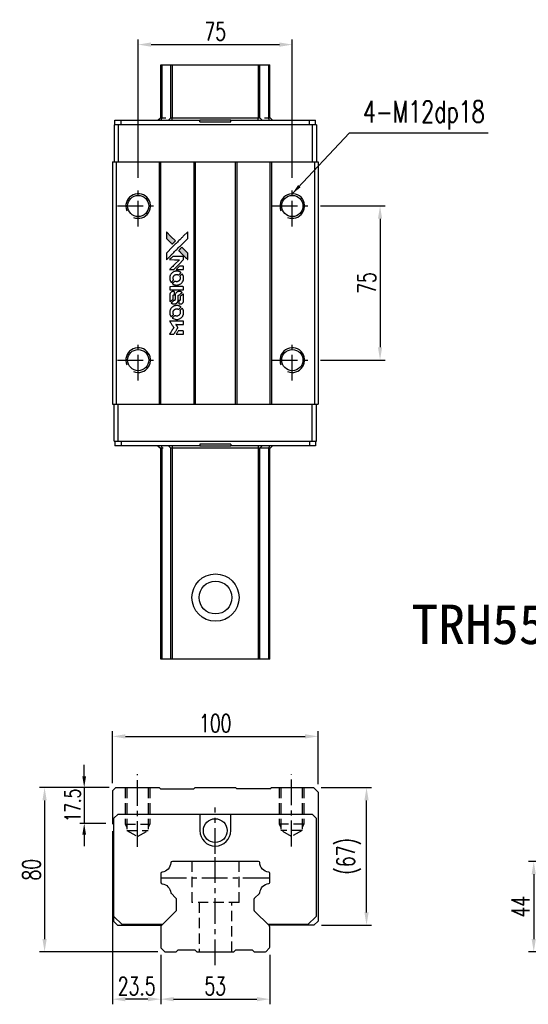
# Model space of a CAD drawing. Header units: millimetres. Extents: x 714 to 1277, y 152 to 642.
# Tile 1 of 2: x 714 to 962, y 163 to 642. Entities that reach past the tile are written whole.
import ezdxf
from ezdxf.enums import TextEntityAlignment as Align

# ---------------------------------------------------------------- set-up
doc = ezdxf.new("R2010")
doc.units = ezdxf.units.MM
doc.header["$LTSCALE"] = 10
doc.linetypes.add('CENTER', pattern=[2, 1.25, -0.25, 0.25, -0.25])
doc.linetypes.add('DASHED', pattern=[0.75, 0.5, -0.25])
for name, color, linetype in [('2', 7, 'Continuous'), ('4', 7, 'Continuous'), ('CHA', 7, 'Continuous'), ('CL', 1, 'CENTER'), ('DIM', 4, 'Continuous'), ('HID', 2, 'DASHED'), ('OUT', 3, 'Continuous')]:
    doc.layers.add(name, color=color, linetype=linetype)
doc.styles.add('DIM-7', font='SIMPLEX.shx', dxfattribs={"width": 0.7, "bigfont": 'chineset.shx'})
doc.styles.add('T', font='kaiu.ttf')
doc.dimstyles.new('CNS', dxfattribs={"dimtxt": 3.5, "dimasz": 2.5, "dimexe": 1, "dimexo": 1.5, "dimgap": 0.09, "dimtad": 0, "dimdsep": 46, "dimtxsty": 'DIM-7', "dimcen": 0.09, "dimclrd": 1, "dimclre": 1, "dimclrt": 4, "dimadec": 0, "dimazin": 0, "dimtfac": 1, "dimtix": 1, "dimtmove": 2, "dimatfit": 3, "dimfxl": 1, "dimtvp": 0.971429, "dimtolj": 1, "dimarcsym": 0})

# ---------------------------------------------------------------- blocks, each defined once
blk = doc.blocks.new('*D63')
at = {"layer": 'DEFPOINTS', "color": 0}
for p in [(846.7, 629.65), (771.7, 561.12), (846.7, 561.12)]:
    blk.add_point(p, dxfattribs=at)
at = {"layer": 'DIM', "color": 7, "lineweight": -2}
for p, q in [((771.7, 564.87), (771.7, 632.15)), ((777.95, 629.65), (840.45, 629.65)), ((846.7, 564.87), (846.7, 632.15))]:
    blk.add_line(p, q, dxfattribs=at)
at = {"layer": 'DIM', "color": 7}
for points in [[(777.95, 630.7), (777.95, 628.61), (771.7, 629.65)], [(840.45, 630.7), (840.45, 628.61), (846.7, 629.65)]]:
    blk.add_solid(points, dxfattribs=at)
at = {"layer": 'DIM', "color": 7, "insert": (809.2, 636.03), "char_height": 8.75, "attachment_point": 5, "style": 'DIM-7'}
blk.add_mtext('\\A1;75', dxfattribs=at)
blk = doc.blocks.new('*D64')
at = {"layer": 'DEFPOINTS', "color": 0}
for p in [(782.7, 190.45), (835.7, 190.45), (835.7, 165.14)]:
    blk.add_point(p, dxfattribs=at)
at = {"layer": 'DIM', "color": 7, "lineweight": -2}
for p, q in [((782.7, 186.7), (782.7, 162.64)), ((835.7, 186.7), (835.7, 162.64)), ((788.95, 165.14), (829.45, 165.14))]:
    blk.add_line(p, q, dxfattribs=at)
at = {"layer": 'DIM', "color": 7}
for points in [[(788.95, 166.18), (788.95, 164.1), (782.7, 165.14)], [(829.45, 166.18), (829.45, 164.1), (835.7, 165.14)]]:
    blk.add_solid(points, dxfattribs=at)
at = {"layer": 'DIM', "color": 7, "insert": (809.2, 171.52), "char_height": 8.75, "attachment_point": 5, "style": 'DIM-7'}
blk.add_mtext('\\A1;53', dxfattribs=at)
blk = doc.blocks.new('*D65')
at = {"layer": 'DEFPOINTS', "color": 0}
for p in [(759.2, 250.64), (782.7, 190.45), (759.2, 165.14)]:
    blk.add_point(p, dxfattribs=at)
at = {"layer": 'DIM', "color": 7, "lineweight": -2}
for p, q in [((759.2, 246.89), (759.2, 162.64)), ((782.7, 186.7), (782.7, 162.64)), ((776.45, 165.14), (765.45, 165.14))]:
    blk.add_line(p, q, dxfattribs=at)
at = {"layer": 'DIM', "color": 7}
for points in [[(765.45, 166.18), (765.45, 164.1), (759.2, 165.14)], [(776.45, 166.18), (776.45, 164.1), (782.7, 165.14)]]:
    blk.add_solid(points, dxfattribs=at)
at = {"layer": 'DIM', "color": 7, "insert": (770.95, 171.52), "char_height": 8.75, "attachment_point": 5, "style": 'DIM-7'}
blk.add_mtext('\\A1;23.5', dxfattribs=at)
blk = doc.blocks.new('*D56')
at = {"layer": 'DEFPOINTS', "color": 0}
for p in [(760.81, 268.14), (745.44, 250.64), (759.2, 250.64)]:
    blk.add_point(p, dxfattribs=at)
at = {"layer": 'DIM', "color": 7, "lineweight": -2}
for p, q in [((745.44, 273.64), (745.44, 279.14)), ((757.51, 268.14), (743.24, 268.14)), ((745.44, 268.14), (745.44, 250.64)), ((755.9, 250.64), (743.24, 250.64)), ((745.44, 245.14), (745.44, 239.64))]:
    blk.add_line(p, q, dxfattribs=at)
at = {"layer": 'DIM', "color": 7}
for points in [[(744.52, 273.64), (746.35, 273.64), (745.44, 268.14)], [(744.52, 245.14), (746.35, 245.14), (745.44, 250.64)]]:
    blk.add_solid(points, dxfattribs=at)
at = {"layer": 'DIM', "color": 7, "insert": (739.83, 259.39), "char_height": 7.7, "attachment_point": 5, "rotation": 90, "style": 'DIM-7'}
blk.add_mtext('\\A1;17.5', dxfattribs=at)
blk = doc.blocks.new('*D66')
at = {"layer": 'DEFPOINTS', "color": 0}
for p in [(760.81, 268.14), (726.16, 188.14), (785.01, 188.14)]:
    blk.add_point(p, dxfattribs=at)
at = {"layer": 'DIM', "color": 7, "lineweight": -2}
for p, q in [((757.06, 268.14), (723.66, 268.14)), ((726.16, 261.89), (726.16, 194.39)), ((781.26, 188.14), (723.66, 188.14))]:
    blk.add_line(p, q, dxfattribs=at)
at = {"layer": 'DIM', "color": 7}
for points in [[(725.12, 261.89), (727.2, 261.89), (726.16, 268.14)], [(725.12, 194.39), (727.2, 194.39), (726.16, 188.14)]]:
    blk.add_solid(points, dxfattribs=at)
at = {"layer": 'DIM', "color": 7, "insert": (719.78, 228.14), "char_height": 8.75, "attachment_point": 5, "rotation": 90, "style": 'DIM-7'}
blk.add_mtext('\\A1;80', dxfattribs=at)
blk = doc.blocks.new('*D67')
at = {"layer": 'DEFPOINTS', "color": 0}
for p in [(857, 268.14), (882.8, 268.14), (857.2, 201.14)]:
    blk.add_point(p, dxfattribs=at)
at = {"layer": 'DIM', "color": 7, "lineweight": -2}
for p, q in [((860.75, 268.14), (885.3, 268.14)), ((882.8, 207.39), (882.8, 261.89)), ((860.95, 201.14), (885.3, 201.14))]:
    blk.add_line(p, q, dxfattribs=at)
at = {"layer": 'DIM', "color": 7}
for points in [[(881.76, 261.89), (883.84, 261.89), (882.8, 268.14)], [(881.76, 207.39), (883.84, 207.39), (882.8, 201.14)]]:
    blk.add_solid(points, dxfattribs=at)
at = {"layer": 'DIM', "color": 7, "insert": (874.13, 234.64), "char_height": 8.75, "attachment_point": 5, "rotation": 90, "style": 'DIM-7'}
blk.add_mtext('\\A1;(67)', dxfattribs=at)
blk = doc.blocks.new('*D57')
at = {"layer": 'DEFPOINTS', "color": 0}
for p in [(987.44, 232.14), (964.18, 188.14), (987.44, 188.14)]:
    blk.add_point(p, dxfattribs=at)
at = {"layer": 'DIM', "color": 7, "lineweight": -2}
for p, q in [((983.69, 232.14), (961.68, 232.14)), ((964.18, 225.89), (964.18, 194.39)), ((983.69, 188.14), (961.68, 188.14))]:
    blk.add_line(p, q, dxfattribs=at)
at = {"layer": 'DIM', "color": 7}
for points in [[(963.14, 225.89), (965.22, 225.89), (964.18, 232.14)], [(963.14, 194.39), (965.22, 194.39), (964.18, 188.14)]]:
    blk.add_solid(points, dxfattribs=at)
at = {"layer": 'DIM', "color": 7, "insert": (957.81, 210.14), "char_height": 8.75, "attachment_point": 5, "rotation": 90, "style": 'DIM-7'}
blk.add_mtext('\\A1;44', dxfattribs=at)
blk = doc.blocks.new('*D76')
at = {"layer": 'DEFPOINTS', "color": 0}
for p in [(859.2, 293.01), (759.2, 266.54), (859.2, 265.94)]:
    blk.add_point(p, dxfattribs=at)
at = {"layer": 'DIM', "color": 7, "lineweight": -2}
for p, q in [((759.2, 270.29), (759.2, 295.51)), ((765.45, 293.01), (852.95, 293.01)), ((859.2, 269.69), (859.2, 295.51))]:
    blk.add_line(p, q, dxfattribs=at)
at = {"layer": 'DIM', "color": 7}
for points in [[(765.45, 294.05), (765.45, 291.97), (759.2, 293.01)], [(852.95, 294.05), (852.95, 291.97), (859.2, 293.01)]]:
    blk.add_solid(points, dxfattribs=at)
at = {"layer": 'DIM', "color": 7, "insert": (809.2, 299.38), "char_height": 8.75, "attachment_point": 5, "style": 'DIM-7'}
blk.add_mtext('\\A1;100', dxfattribs=at)
blk = doc.blocks.new('*D92')
at = {"layer": 'DEFPOINTS', "color": 0}
for p in [(856.7, 551.12), (856.7, 476.12), (889.39, 476.12)]:
    blk.add_point(p, dxfattribs=at)
at = {"layer": 'DIM', "color": 7, "lineweight": -2}
for p, q in [((860.45, 551.12), (891.89, 551.12)), ((889.39, 544.87), (889.39, 482.37)), ((860.45, 476.12), (891.89, 476.12))]:
    blk.add_line(p, q, dxfattribs=at)
at = {"layer": 'DIM', "color": 7}
for points in [[(888.35, 544.87), (890.43, 544.87), (889.39, 551.12)], [(888.35, 482.37), (890.43, 482.37), (889.39, 476.12)]]:
    blk.add_solid(points, dxfattribs=at)
at = {"layer": 'DIM', "color": 7, "insert": (883.02, 513.62), "char_height": 8.75, "attachment_point": 5, "rotation": 90, "style": 'DIM-7'}
blk.add_mtext('\\A1;75', dxfattribs=at)
blk = doc.blocks.new('MOSIONX logo(完整正式版)')
h = blk.add_hatch(color=22)
h.dxf.hatch_style = 1
h.paths.add_polyline_path([(785.46, 571.35), (785.46, 569.74), (785.46, 568.13), (786.85, 566.74, 0.000288), (787.39, 566.21, 0.000479), (787.84, 565.76, 0.000013), (788.25, 565.36, 0.197177), (788.26, 565.35, 0.197497), (788.27, 565.36, 0.00004), (788.5, 565.59, 0.000834), (788.76, 565.85, 0.000506), (789.07, 566.15), (789.86, 566.95), (787.66, 569.15)])
h.paths.add_polyline_path([(792.99, 563.81), (792.19, 563.01, 0.000476), (791.89, 562.7, 0.000789), (791.63, 562.44, 0.000035), (791.4, 562.21, 0.19758), (791.4, 562.2, 0.198396), (791.4, 562.2, 0.000019), (791.71, 561.88, 0.000582), (792.07, 561.53, 0.000351), (792.48, 561.11, 0.000108), (794.25, 559.35, 0.000692), (795.15, 558.46, 0.000077), (795.77, 557.84, 0.197527), (795.79, 557.83, 0.410181), (795.8, 557.84, 0.000493), (795.81, 558.17, 0.002424), (795.81, 558.63, 0.000529), (795.81, 559.41), (795.81, 560.99), (794.4, 562.4)])
at = {"color": 22}
for points in [[(786.85, 566.74, 0.000288), (787.39, 566.21, 0.000479), (787.84, 565.76, 0.000013), (788.25, 565.36, 0.197177), (788.26, 565.35, 0.197497), (788.27, 565.36, 0.00004), (788.5, 565.59, 0.000836), (788.76, 565.85, 0.000505), (789.07, 566.15), (789.86, 566.95), (787.66, 569.15), (785.46, 571.35), (785.46, 569.74), (785.46, 568.13)], [(787.39, 559.73, -0.000056), (788.36, 560.69, -0.000021), (789.71, 562.04, -0.000021), (791.19, 563.51, -0.000025), (792.57, 564.89), (795.81, 568.13), (795.81, 569.73), (795.8, 571.33), (793.63, 569.17, 0.000274), (792.58, 568.13, 0.000123), (791.21, 566.76, 0.000121), (789.76, 565.32, 0.000165), (788.46, 564.02), (785.46, 561.02), (785.46, 559.41), (785.46, 557.79)], [(792.48, 561.11, 0.000108), (794.25, 559.35, 0.000692), (795.15, 558.46, 0.000077), (795.77, 557.84, 0.197527), (795.79, 557.83, 0.410182), (795.8, 557.84, 0.000493), (795.81, 558.17, 0.002424), (795.81, 558.63, 0.000529), (795.81, 559.41), (795.81, 560.99), (794.4, 562.4), (792.99, 563.81), (792.19, 563.01, 0.000476), (791.89, 562.7, 0.000789), (791.63, 562.44, 0.000035), (791.4, 562.21, 0.19758), (791.4, 562.2, 0.198396), (791.4, 562.2, 0.000019), (791.71, 561.88, 0.000582), (792.07, 561.53, 0.000351)], [(788.02, 553.04), (789.05, 553.04), (791.43, 555.42), (793.82, 557.81), (793.81, 558.48, 0.0008), (793.81, 558.9, 0.010795), (793.81, 559.06, 0.030495), (793.8, 559.15, 0.080372), (793.78, 559.2, 0.03816), (793.74, 559.26, 0.041799), (793.7, 559.31, 0.042486), (793.64, 559.35, 0.042078), (793.59, 559.38, 0.099276), (793.51, 559.4, 0.003302), (793.18, 559.4, 0.002586), (792.6, 559.41, 0.000204), (791.05, 559.4), (788.58, 559.4), (787.79, 558.61), (787, 557.81), (789.37, 557.8), (791.75, 557.79), (789.4, 555.46, 0.000253), (788.5, 554.56, 0.000412), (787.73, 553.8, 0.000041), (787.05, 553.11, 0.041338), (787.02, 553.08), (786.99, 553.04)], [(787.04, 548.48, 0.023681), (787.09, 548.2, 0.022402), (787.16, 547.91, 0.021929), (787.25, 547.63, 0.020503), (787.38, 547.36, 0.013745), (787.46, 547.2, 0.009767), (787.56, 547.03, 0.009658), (787.66, 546.87, 0.027804), (787.74, 546.77), (787.77, 546.73), (788.27, 547.23, 0.002053), (788.51, 547.47, 0.006738), (788.66, 547.63, 0.007826), (788.77, 547.75, 0.063909), (788.81, 547.8, 0.061532), (788.84, 547.89, 0.068674), (788.85, 547.98, 0.052072), (788.83, 548.09, 0.019648), (788.78, 548.24, -0.018366), (788.73, 548.42, -0.0288), (788.69, 548.58, -0.029061), (788.68, 548.74, -0.019155), (788.68, 548.92, -0.053809), (788.74, 549.32, -0.058833), (788.88, 549.68, -0.058566), (789.1, 550.01, -0.052525), (789.4, 550.28, -0.044733), (789.65, 550.44, -0.040573), (789.94, 550.55, -0.041123), (790.24, 550.62, -0.04951), (790.52, 550.63, -0.017369), (790.66, 550.61, -0.024255), (790.77, 550.59, -0.023787), (790.89, 550.56, -0.015798), (791.02, 550.51, 0.010631), (791.11, 550.48, 0.033653), (791.16, 550.46, 0.037806), (791.22, 550.45, 0.016307), (791.29, 550.45, 0.068179), (791.44, 550.47, 0.095747), (791.55, 550.53, 0.033418), (791.71, 550.66, 0.002133), (792.13, 551.09, 0.001452), (792.36, 551.34, 0.012393), (792.46, 551.45, 0.020479), (792.52, 551.52, 0.344362), (792.52, 551.54, 0.074287), (792.46, 551.6, 0.005454), (792.28, 551.71, 0.008391), (792.08, 551.83, 0.017097), (791.93, 551.91, 0.027375), (791.6, 552.05, 0.02835), (791.27, 552.15, 0.027723), (790.93, 552.21, 0.023913), (790.56, 552.24, 0.027047), (790.11, 552.23, 0.031685), (789.7, 552.17, 0.032425), (789.3, 552.06, 0.031013), (788.91, 551.9, 0.037914), (788.46, 551.63, 0.040153), (788.05, 551.29, 0.039834), (787.71, 550.9, 0.036173), (787.42, 550.44, 0.040752), (787.22, 549.99, 0.035885), (787.09, 549.5, 0.035491), (787.03, 548.98, 0.037615)], [(792.02, 553.04), (793.82, 553.04), (793.81, 553.71), (793.81, 554.38), (793.76, 554.45, 0.03146), (793.74, 554.49, 0.026444), (793.71, 554.52, 0.026444), (793.67, 554.56, 0.031457), (793.64, 554.58), (793.56, 554.63), (792.67, 554.63), (791.78, 554.64), (791, 553.85, 0.000745), (790.7, 553.55, 0.001228), (790.45, 553.29, 0.000087), (790.23, 553.06, 0.195134), (790.22, 553.05, 0.412117), (790.23, 553.04, 0.000048), (790.75, 553.04, 0.00109), (791.33, 553.04, 0.000653)], [(788.43, 546.1, 0.018008), (788.57, 546, 0.009842), (788.76, 545.89, 0.009807), (788.95, 545.79, 0.015716), (789.12, 545.71, 0.048467), (789.73, 545.52, 0.045841), (790.37, 545.45, 0.046006), (791.02, 545.49, 0.049638), (791.63, 545.65, 0.064819), (792.42, 546.07, 0.06695), (793.07, 546.68, 0.066691), (793.53, 547.43, 0.063505), (793.8, 548.3, 0.03135), (793.82, 548.52, 0.010439), (793.83, 548.84, 0.010391), (793.82, 549.17, 0.032408), (793.8, 549.39, 0.015696), (793.74, 549.64, 0.018095), (793.68, 549.88, 0.018551), (793.59, 550.11, 0.018352), (793.5, 550.34, 0.015568), (793.42, 550.49, 0.009832), (793.32, 550.65, 0.009795), (793.22, 550.81, 0.023727), (793.13, 550.92), (793.1, 550.96), (792.6, 550.48, 0.001528), (792.32, 550.2, 0.010022), (792.19, 550.06, 0.019586), (792.11, 549.97, 0.061865), (792.07, 549.9, 0.055054), (792.03, 549.79, 0.061607), (792.02, 549.69, 0.048725), (792.04, 549.57, 0.020221), (792.09, 549.4, -0.017722), (792.14, 549.23, -0.02685), (792.17, 549.08, -0.02759), (792.18, 548.92, -0.020233), (792.18, 548.75, -0.04793), (792.13, 548.43, -0.048386), (792.03, 548.11, -0.047866), (791.86, 547.83, -0.044964), (791.64, 547.57, -0.04333), (791.37, 547.36, -0.050921), (791.08, 547.21, -0.051473), (790.78, 547.11, -0.0459), (790.45, 547.08, -0.019014), (790.28, 547.09, -0.024114), (790.14, 547.11, -0.025081), (790, 547.14, -0.023892), (789.86, 547.19, 0.008624), (789.75, 547.23, 0.026486), (789.67, 547.25, 0.035074), (789.61, 547.26, 0.02756), (789.54, 547.26, 0.087163), (789.42, 547.24, 0.073291), (789.32, 547.18, 0.028074), (789.16, 547.04, 0.002594), (788.81, 546.69), (788.3, 546.19)], [(790.42, 543.07), (793.81, 543.07), (793.81, 543.74), (793.81, 544.4), (793.77, 544.48, 0.071429), (793.72, 544.55, 0.054799), (793.65, 544.6, 0.053585), (793.57, 544.65, 0.060698), (793.49, 544.67, 0.033975), (793.35, 544.68), (791.63, 544.68, 0.000726), (789.94, 544.67, 0.001084), (788.46, 544.67), (787.03, 544.66), (787.03, 543.86), (787.03, 543.06)], [(787.04, 538.1, 0.018538), (787.05, 538, 0.010695), (787.07, 537.87, 0.01068), (787.1, 537.75, 0.017678), (787.13, 537.65, 0.013849), (787.17, 537.54, 0.011814), (787.22, 537.42, 0.004513), (787.27, 537.31, 0.290035), (787.29, 537.3, 0.196418), (787.3, 537.3, 0.000124), (787.5, 537.5, 0.001477), (787.72, 537.72, 0.000898), (787.98, 537.98), (788.66, 538.65), (788.66, 539.5, -0.001471), (788.66, 540.14, -0.028714), (788.68, 540.34, -0.097073), (788.71, 540.45, -0.084199), (788.79, 540.54, -0.042698), (788.85, 540.59, -0.053912), (788.92, 540.62, -0.051004), (788.99, 540.63, -0.032967), (789.07, 540.64, 0.00807), (789.11, 540.64, 0.003023), (789.17, 540.64, 0.002994), (789.24, 540.65, 0.003629), (789.3, 540.65), (789.45, 540.66), (789.45, 541.31, 0.001618), (789.45, 541.62, 0.005206), (789.44, 541.82, 0.00535), (789.44, 541.97, 0.060675), (789.43, 542.02, 0.048484), (789.42, 542.05, 0.02389), (789.39, 542.09, 0.022812), (789.37, 542.13, 0.02462), (789.34, 542.16, 0.061781), (789.26, 542.23, 0.080179), (789.17, 542.26, 0.048561), (789.04, 542.28, 0.010021), (788.82, 542.29, 0.016602), (788.51, 542.28, 0.031409), (788.27, 542.25, 0.036474), (788.06, 542.19, 0.03439), (787.86, 542.1, 0.065928), (787.54, 541.88, 0.069066), (787.29, 541.58, 0.065697), (787.12, 541.22, 0.051559), (787.04, 540.79, 0.020904), (787.03, 540.56, 0.000451), (787.03, 539.44, 0.000419), (787.03, 538.31, 0.022759)], [(787.91, 536.61, 0.023289), (788.08, 536.51, 0.026845), (788.24, 536.43, 0.026047), (788.42, 536.36, 0.019751), (788.61, 536.31, 0.013249), (788.73, 536.28, 0.025169), (788.82, 536.27, 0.016532), (788.93, 536.26, 0.002937), (789.15, 536.26, 0.003317), (789.34, 536.26, 0.011808), (789.46, 536.27, 0.01777), (789.55, 536.28, 0.021476), (789.64, 536.29, 0.04325), (790, 536.4, 0.045753), (790.33, 536.58, 0.04649), (790.61, 536.8, 0.047672), (790.85, 537.07, 0.025315), (790.93, 537.19, 0.015208), (791, 537.34, 0.01512), (791.07, 537.49, 0.022488), (791.13, 537.63, 0.027857), (791.18, 537.84, 0.034138), (791.21, 538.05, 0.014286), (791.22, 538.36, 0.00124), (791.22, 539.15, -0.00103), (791.22, 539.64, -0.002552), (791.23, 540, -0.001594), (791.23, 540.27, -0.047676), (791.24, 540.34, -0.085307), (791.29, 540.46, -0.097789), (791.37, 540.55, -0.085947), (791.49, 540.61, -0.051339), (791.65, 540.63, 0.014634), (791.7, 540.64, 0.015028), (791.75, 540.65, 0.014927), (791.8, 540.66, 0.059415), (791.82, 540.67, 0.070595), (791.88, 540.71, 0.00028), (792.45, 541.27, 0.000111), (793.03, 541.85, 0.200239), (793.04, 541.88, 0.268906), (793.03, 541.89, 0.001866), (792.89, 541.97, 0.007532), (792.76, 542.04, 0.017818), (792.65, 542.09, 0.013256), (792.54, 542.14, 0.011636), (792.42, 542.18, 0.011528), (792.29, 542.22, 0.012303), (792.17, 542.25, 0.0423), (791.98, 542.28, 0.013657), (791.69, 542.28, 0.013857), (791.4, 542.27, 0.037428), (791.19, 542.24, 0.014927), (791.06, 542.21, 0.0122), (790.91, 542.16, 0.012518), (790.78, 542.12, 0.023062), (790.67, 542.07, 0.065961), (790.29, 541.81, 0.06055), (789.98, 541.45, 0.059676), (789.75, 541.03, 0.060497), (789.64, 540.56, 0.025683), (789.63, 540.46, 0.001528), (789.63, 540.16, 0.002124), (789.62, 539.78, 0.001173), (789.62, 539.31, -0.000809), (789.62, 538.5, -0.017164), (789.61, 538.26, -0.063931), (789.59, 538.13, -0.108429), (789.53, 538.04, -0.052941), (789.47, 537.99, -0.063675), (789.4, 537.95, -0.050562), (789.31, 537.93, -0.020337), (789.19, 537.92, 0.009897), (789.12, 537.91, 0.016482), (789.06, 537.9, 0.019019), (789.01, 537.89, 0.06043), (788.98, 537.88, 0.076267), (788.91, 537.83, 0.00054), (788.38, 537.3, 0.000307), (787.84, 536.75, 0.142594), (787.82, 536.71, 0.232419), (787.82, 536.69, 0.022995), (787.85, 536.67, 0.024627), (787.88, 536.64, 0.015407)], [(791.43, 536.52, 0.065483), (791.46, 536.45, 0.053271), (791.52, 536.37, 0.052018), (791.6, 536.32, 0.0556), (791.68, 536.28, 0.036839), (791.74, 536.26, 0.026922), (791.8, 536.25, 0.016905), (791.89, 536.25, 0.004317), (792.03, 536.25, 0.016369), (792.32, 536.26, 0.029936), (792.56, 536.29, 0.03418), (792.77, 536.34, 0.031327), (792.97, 536.43, 0.046935), (793.22, 536.58, 0.054053), (793.43, 536.77, 0.053701), (793.59, 537, 0.045364), (793.71, 537.28, 0.032479), (793.77, 537.52, 0.03386), (793.8, 537.77, 0.013578), (793.82, 538.15, 0.001155), (793.81, 539.14, 0.000413), (793.81, 540, 0.005008), (793.8, 540.32, 0.013199), (793.79, 540.51, 0.033956), (793.77, 540.64, 0.013909), (793.74, 540.78, 0.010864), (793.7, 540.93, 0.010938), (793.65, 541.06, 0.028702), (793.61, 541.15), (793.57, 541.22), (792.88, 540.54), (792.19, 539.86), (792.19, 539.06, -0.001504), (792.19, 538.71, -0.00328), (792.18, 538.45, -0.001901), (792.18, 538.25, -0.061333), (792.17, 538.2, -0.063621), (792.14, 538.13, -0.048633), (792.09, 538.06, -0.046769), (792.03, 538, -0.047961), (791.96, 537.96, -0.02678), (791.9, 537.93, -0.050957), (791.85, 537.92, -0.029398), (791.78, 537.91, -0.00401), (791.63, 537.9), (791.4, 537.9), (791.4, 537.25, 0.001061), (791.4, 536.87, 0.009147), (791.4, 536.7, 0.020721), (791.41, 536.6, 0.051619)], [(787.04, 531.75, 0.024131), (787.09, 531.46, 0.022344), (787.16, 531.17, 0.021883), (787.26, 530.87, 0.020884), (787.39, 530.59, 0.010669), (787.48, 530.43, 0.010389), (787.57, 530.27, 0.010913), (787.66, 530.12, 0.022227), (787.74, 530.02), (787.77, 529.98), (788.28, 530.49, 0.002452), (788.47, 530.69, 0.003628), (788.64, 530.87, 0.001662), (788.78, 531.02, 0.070159), (788.81, 531.06, 0.047671), (788.82, 531.09, 0.018624), (788.83, 531.13, 0.017921), (788.84, 531.18, 0.018804), (788.84, 531.23, 0.018255), (788.84, 531.29, 0.041312), (788.84, 531.34, 0.037164), (788.83, 531.39, 0.012342), (788.8, 531.46, -0.015101), (788.74, 531.63, -0.035998), (788.7, 531.77, -0.033244), (788.69, 531.91, -0.011249), (788.68, 532.11, -0.004059), (788.68, 532.28, -0.019693), (788.69, 532.38, -0.027943), (788.7, 532.46, -0.014411), (788.72, 532.55, -0.033089), (788.8, 532.78, -0.033887), (788.91, 533, -0.034021), (789.05, 533.2, -0.033942), (789.21, 533.38, -0.02816), (789.39, 533.54, -0.035032), (789.58, 533.66, -0.035269), (789.79, 533.76, -0.029196), (790.01, 533.83, -0.037862), (790.28, 533.88, -0.043657), (790.53, 533.89, -0.043064), (790.79, 533.85, -0.035184), (791.05, 533.76, 0.033699), (791.17, 533.72, 0.052815), (791.29, 533.7, 0.059167), (791.39, 533.71, 0.058972), (791.49, 533.74, 0.059208), (791.56, 533.79, 0.021125), (791.66, 533.88, 0.008691), (791.82, 534.03, 0.000851), (792.19, 534.41, 0.001873), (792.39, 534.61, 0.013884), (792.47, 534.71, 0.022355), (792.52, 534.77, 0.341453), (792.52, 534.79, 0.073011), (792.47, 534.84, 0.004587), (792.29, 534.96, 0.00748), (792.1, 535.07, 0.016837), (791.95, 535.15, 0.028606), (791.6, 535.31, 0.031352), (791.24, 535.42, 0.031004), (790.87, 535.48, 0.0268), (790.47, 535.5, 0.026698), (790.05, 535.48, 0.03002), (789.65, 535.41, 0.030357), (789.26, 535.3, 0.028554), (788.89, 535.13, 0.062944), (788.19, 534.67, 0.062206), (787.62, 534.04, 0.062448), (787.23, 533.3, 0.064355), (787.04, 532.49, 0.017377), (787.03, 532.33, 0.008369), (787.03, 532.12, 0.008367), (787.03, 531.91, 0.01757)], [(788.42, 529.36, 0.064158), (789.21, 528.94, 0.06356), (790.08, 528.73, 0.064004), (790.97, 528.75, 0.066747), (791.81, 528.99, 0.04321), (792.34, 529.28, 0.044737), (792.8, 529.65, 0.044901), (793.19, 530.09, 0.044184), (793.49, 530.61, 0.026293), (793.65, 530.99, 0.033344), (793.76, 531.37, 0.033227), (793.82, 531.75, 0.025815), (793.83, 532.18, 0.023119), (793.8, 532.58, 0.031044), (793.73, 532.95, 0.031337), (793.62, 533.29, 0.024258), (793.46, 533.66, 0.015622), (793.39, 533.79, 0.008495), (793.3, 533.94, 0.008415), (793.21, 534.09, 0.020814), (793.13, 534.19), (793.09, 534.23), (792.6, 533.75, 0.002843), (792.24, 533.38, 0.033917), (792.11, 533.23, 0.087906), (792.05, 533.12, 0.073302), (792.03, 532.98, 0.022047), (792.03, 532.92, 0.026465), (792.04, 532.86, 0.022233), (792.06, 532.79, 0.009985), (792.08, 532.7, -0.039011), (792.16, 532.39, -0.044398), (792.19, 532.08, -0.045096), (792.16, 531.77, -0.04265), (792.07, 531.47, -0.071154), (791.84, 531.05, -0.068827), (791.49, 530.7, -0.068713), (791.07, 530.46, -0.070507), (790.59, 530.35, -0.028605), (790.39, 530.34, -0.031418), (790.2, 530.36, -0.031044), (790, 530.4, -0.02668), (789.8, 530.47, 0.038913), (789.69, 530.5, 0.043732), (789.57, 530.52, 0.047754), (789.46, 530.51, 0.075756), (789.38, 530.48, 0.07294), (789.33, 530.45, 0.003456), (789.2, 530.33, 0.005023), (789.03, 530.17, 0.002422), (788.81, 529.96, 0.000819), (788.62, 529.76, 0.001349), (788.46, 529.6, 0.0001), (788.31, 529.45, 0.205335), (788.31, 529.45, 0.219821), (788.31, 529.44, 0.002494), (788.34, 529.42, 0.007089), (788.38, 529.39, 0.004494)], [(788.04, 521.53), (789.06, 521.53), (789.23, 521.81, -0.000297), (789.34, 521.98, -0.000037), (789.57, 522.36, -0.000043), (789.84, 522.8, -0.000036), (790.13, 523.28, 0.000044), (790.42, 523.74, 0.000063), (790.67, 524.16, 0.000035), (790.89, 524.51, 0.0009), (790.94, 524.6), (791.03, 524.74), (790.92, 524.92, 0.001175), (790.85, 525.02, 0.000208), (790.73, 525.22, 0.000225), (790.59, 525.45, 0.000203), (790.44, 525.68, -0.000711), (790.3, 525.9, -0.001119), (790.18, 526.1, -0.000263), (790.08, 526.27, -0.04589), (790.07, 526.29, -0.519312), (790.08, 526.3, -0.001914), (790.36, 526.31, -0.003124), (790.81, 526.31, -0.000285), (791.94, 526.31), (793.82, 526.31), (793.82, 526.97, 0.001727), (793.82, 527.44, 0.025279), (793.81, 527.6, 0.073886), (793.78, 527.7, 0.07426), (793.73, 527.78, 0.03264), (793.71, 527.8, 0.01784), (793.68, 527.83, 0.017712), (793.65, 527.85, 0.026854), (793.62, 527.87), (793.56, 527.9), (790.28, 527.91), (787.01, 527.91), (787.03, 527.88, -0.004595), (787.04, 527.85, -0.00016), (787.11, 527.75, -0.000298), (787.18, 527.63, -0.000208), (787.26, 527.5, 0.000986), (787.51, 527.11, 0.00025), (787.9, 526.48, 0.000268), (788.32, 525.8, 0.000436), (788.68, 525.23, -0.002932), (788.8, 525.04, -0.004718), (788.9, 524.88, -0.001113), (788.98, 524.74, -0.227179), (788.98, 524.72, -0.045982), (788.98, 524.7, -0.000145), (788.86, 524.51, -0.000825), (788.72, 524.3, -0.000517), (788.57, 524.05, 0.000056), (788.03, 523.18, 0.000289), (787.73, 522.7, 0.000481), (787.51, 522.34, 0.000418), (787.28, 521.97), (787.01, 521.53)], [(792.01, 521.53), (793.82, 521.53), (793.82, 522.19, 0.000842), (793.82, 522.61, 0.010591), (793.81, 522.76, 0.028995), (793.8, 522.85, 0.069543), (793.78, 522.92, 0.051063), (793.75, 522.97, 0.039932), (793.7, 523.03, 0.039414), (793.64, 523.08, 0.045845), (793.58, 523.11, 0.094811), (793.52, 523.13, 0.007124), (793.34, 523.13, 0.004713), (793.04, 523.14, 0.000534), (792.35, 523.14), (791.18, 523.14), (791.08, 522.97, 0.000828), (790.78, 522.49, 0.000879), (790.49, 522.01, 0.000048), (790.21, 521.55, 0.137596), (790.21, 521.54, 0.413028), (790.21, 521.53, 0.000016), (790.74, 521.53, 0.000623), (791.32, 521.53, 0.000374)]]:
    blk.add_lwpolyline(points, format="xyb", close=True, dxfattribs=at)

msp = doc.modelspace()

# ---------------------------------------------------------------- linework, layer by layer
at = {"color": 7, "linetype": 'Continuous', "lineweight": 25}
for p, q in [((782.702, 594.021), (782.702, 619.727)), ((782.702, 619.727), (783.345, 619.727)), ((783.345, 619.727), (787.569, 619.727)), ((783.345, 594.021), (783.345, 619.727)), ((787.569, 619.727), (788.317, 619.727)), ((787.569, 594.02), (787.569, 619.727)), ((788.317, 619.727), (830.324, 619.727)), ((788.317, 594.021), (788.317, 619.727)), ((830.324, 619.727), (830.823, 619.727)), ((830.324, 594.021), (830.324, 619.727)), ((830.823, 619.727), (835.254, 619.727)), ((830.823, 594.02), (830.823, 619.727)), ((835.254, 619.727), (835.702, 619.727)), ((835.254, 594.021), (835.254, 619.727)), ((835.702, 594.021), (835.702, 619.727)), ((760.003, 590.621), (760.003, 572.621)), ((762.003, 590.621), (760.003, 590.621)), ((760.403, 590.621), (760.403, 592.821)), ((760.403, 592.821), (763.403, 592.821)), ((762.003, 590.621), (762.003, 572.621)), ((856.404, 590.621), (762.003, 590.621)), ((763.403, 590.621), (763.403, 592.821)), ((763.403, 592.821), (801.703, 592.821)), ((781.304, 592.821), (782.504, 594.021)), ((782.504, 594.021), (783.134, 594.021)), ((783.013, 592.821), (783.134, 594.021)), ((783.134, 594.021), (785.103, 594.021)), ((786.384, 592.821), (787.583, 594.021)), ((787.574, 594.021), (787.583, 594.021)), ((787.583, 594.021), (788.283, 594.021)), ((788.283, 592.821), (788.283, 594.021)), ((788.283, 594.021), (830.122, 594.021)), ((801.703, 592.021), (801.703, 592.821)), ((816.703, 592.821), (801.703, 592.821)), ((801.703, 592.021), (816.703, 592.021)), ((816.703, 592.021), (816.703, 592.821)), ((816.703, 592.821), (855.003, 592.821)), ((830.122, 592.821), (830.122, 594.021)), ((830.122, 594.021), (830.819, 594.021)), ((832.021, 592.821), (830.823, 594.02)), ((833.239, 594.021), (835.271, 594.021)), ((835.392, 592.821), (835.271, 594.021)), ((835.271, 594.021), (835.901, 594.021)), ((837.101, 592.821), (835.901, 594.021)), ((855.003, 590.621), (855.003, 592.821)), ((855.003, 592.821), (858.003, 592.821)), ((856.404, 590.621), (856.404, 572.621)), ((858.403, 590.621), (856.404, 590.621)), ((858.003, 590.621), (858.003, 592.821)), ((858.403, 590.621), (858.403, 572.621)), ((759.202, 572.621), (759.202, 454.621)), ((759.202, 572.621), (760.952, 572.621)), ((760.952, 572.621), (760.952, 454.621)), ((760.952, 572.621), (781.854, 572.621)), ((781.854, 572.621), (781.854, 454.621)), ((781.854, 572.621), (782.604, 572.621)), ((782.604, 572.621), (782.604, 454.621)), ((782.604, 572.621), (798.704, 572.621)), ((798.704, 572.621), (798.704, 454.621)), ((798.704, 572.621), (799.454, 572.621)), ((799.454, 572.621), (799.454, 454.621)), ((799.454, 572.621), (818.953, 572.621)), ((818.953, 572.621), (818.953, 454.621)), ((818.953, 572.621), (819.703, 572.621)), ((819.703, 572.621), (819.703, 454.621)), ((819.703, 572.621), (835.8, 572.621)), ((835.8, 572.621), (835.8, 454.621)), ((835.8, 572.621), (836.55, 572.621)), ((836.55, 572.621), (836.55, 454.621)), ((836.55, 572.621), (857.452, 572.621)), ((857.452, 572.621), (857.452, 454.621)), ((857.452, 572.621), (859.202, 572.621)), ((859.202, 572.621), (859.202, 454.621)), ((759.202, 454.621), (760.952, 454.621)), ((760.003, 436.621), (760.003, 454.621)), ((760.952, 454.621), (781.854, 454.621)), ((762.003, 436.621), (762.003, 454.621)), ((781.854, 454.621), (782.604, 454.621)), ((782.604, 454.621), (798.704, 454.621)), ((798.704, 454.621), (799.454, 454.621)), ((799.454, 454.621), (818.953, 454.621)), ((818.953, 454.621), (819.703, 454.621)), ((819.703, 454.621), (835.8, 454.621)), ((835.8, 454.621), (836.55, 454.621)), ((836.55, 454.621), (857.452, 454.621)), ((856.404, 436.621), (856.404, 454.621)), ((857.452, 454.621), (859.202, 454.621)), ((858.403, 436.621), (858.403, 454.621)), ((760.003, 436.621), (762.003, 436.621)), ((760.403, 436.621), (760.403, 434.421)), ((762.003, 436.621), (856.404, 436.621)), ((763.403, 436.621), (763.403, 434.421)), ((855.003, 436.621), (855.003, 434.421)), ((856.404, 436.621), (858.403, 436.621)), ((858.003, 436.621), (858.003, 434.421)), ((763.403, 434.421), (760.403, 434.421)), ((801.703, 434.421), (763.403, 434.421)), ((781.306, 434.421), (782.506, 433.221)), ((783.136, 433.221), (782.506, 433.221)), ((782.702, 330.571), (782.702, 433.221)), ((783.015, 434.421), (783.136, 433.221)), ((783.867, 433.221), (783.136, 433.221)), ((783.345, 330.571), (783.345, 433.221)), ((786.386, 434.421), (787.585, 433.221)), ((787.569, 330.571), (787.569, 433.224)), ((787.585, 433.221), (787.577, 433.221)), ((788.285, 433.221), (787.585, 433.221)), ((788.285, 434.421), (788.285, 433.221)), ((830.124, 433.221), (788.285, 433.221)), ((788.317, 330.571), (788.317, 433.221)), ((801.703, 435.221), (801.703, 434.421)), ((816.703, 435.221), (801.703, 435.221)), ((801.703, 434.421), (816.703, 434.421)), ((816.703, 435.221), (816.703, 434.421)), ((855.003, 434.421), (816.703, 434.421)), ((830.124, 434.421), (830.124, 433.221)), ((830.824, 433.221), (830.124, 433.221)), ((830.324, 330.571), (830.324, 433.221)), ((830.823, 330.571), (830.823, 433.221)), ((832.023, 434.421), (830.824, 433.221)), ((835.273, 433.221), (830.824, 433.221)), ((835.254, 330.571), (835.254, 433.221)), ((835.394, 434.421), (835.273, 433.221)), ((835.903, 433.221), (835.273, 433.221)), ((835.702, 330.571), (835.702, 433.221)), ((837.103, 434.421), (835.903, 433.221)), ((858.003, 434.421), (855.003, 434.421)), ((783.345, 330.571), (782.702, 330.571)), ((787.569, 330.571), (783.345, 330.571)), ((788.317, 330.571), (787.569, 330.571)), ((830.324, 330.571), (788.317, 330.571)), ((830.823, 330.571), (830.324, 330.571)), ((835.254, 330.571), (830.823, 330.571)), ((835.702, 330.571), (835.254, 330.571))]:
    msp.add_line(p, q, dxfattribs=at)
for centre, radius in [((771.703, 551.121), 5.15), ((846.703, 551.121), 5.15), ((771.703, 476.121), 5.15), ((846.703, 476.121), 5.15), ((809.32, 360.571), 11.5), ((809.32, 360.571), 8)]:
    msp.add_circle(centre, radius, dxfattribs=at)
for centre in [(771.703, 551.121), (846.703, 551.121), (771.703, 476.121), (846.703, 476.121)]:
    msp.add_arc(centre, 6, 247.5, 202.5)
at = {"layer": '2', "color": 0, "linetype": 'Continuous'}
for p, q in [((830.324, 232.142), (788.317, 232.142)), ((782.702, 226.213), (782.702, 222.071)), ((835.702, 221.85), (835.702, 226.434)), ((787.702, 216.643), (790.056, 214.29)), ((828.349, 214.287), (830.703, 216.641)), ((790.202, 213.936), (790.202, 208.348)), ((828.202, 208.35), (828.202, 213.934)), ((790.056, 207.994), (782.995, 200.933)), ((835.409, 200.936), (828.349, 207.997)), ((782.702, 200.226), (782.702, 190.454)), ((835.702, 190.451), (835.702, 200.229)), ((782.922, 189.924), (784.484, 188.362)), ((785.014, 188.142), (790.204, 188.142)), ((790.204, 188.142), (791.203, 189.141)), ((791.203, 189.142), (799.203, 189.142)), ((799.203, 189.143), (800.203, 188.142)), ((800.203, 188.142), (818.203, 188.142)), ((818.203, 188.142), (819.203, 189.142)), ((819.203, 189.142), (827.203, 189.142)), ((827.203, 189.143), (828.203, 188.143)), ((828.203, 188.142), (833.393, 188.142)), ((833.924, 188.362), (835.483, 189.921))]:
    msp.add_line(p, q, dxfattribs=at)
at = {"layer": '2', "color": 0, "linetype": 'DASHED'}
for p, q in [((797.82, 232.142), (797.82, 212.142)), ((820.82, 212.142), (820.82, 232.142)), ((820.82, 212.142), (797.82, 212.142)), ((801.32, 212.142), (801.32, 188.142)), ((817.32, 188.142), (817.32, 212.142))]:
    msp.add_line(p, q, dxfattribs=at)
at = {"layer": '2', "color": 0, "linetype": 'Continuous', "extrusion": (0, 0, -1)}
for centre, radius, start, end in [((-782.635, 231.854), 4.95, 184.64882, 261.76029), ((-835.77, 231.854), 4.95, 275.97572, 357.77095), ((-782.635, 216.429), 4.95, 98.23971, 174.02214), ((-835.77, 216.429), 4.95, 5.95157, 84.02428), ((-789.702, 213.936), 0.5, 135, 180), ((-828.702, 213.934), 0.5, 0, 45.00002), ((-789.702, 208.348), 0.5, 180, 224.99999), ((-828.702, 208.35), 0.5, 315, 0)]:
    msp.add_arc(centre, radius, start, end, dxfattribs=at)
at = {"layer": '2', "color": 0, "linetype": 'Continuous'}
for centre, radius, start, end in [((788.317, 231.392), 0.75, 90, 175.35118), ((830.324, 231.642), 0.5, 2.22905, 90), ((783.452, 226.213), 0.75, 98.23971, 180), ((835.202, 226.434), 0.5, 0, 84.02428), ((783.452, 222.071), 0.75, 180, 261.76029), ((835.202, 221.85), 0.5, 275.97572, 0), ((788.056, 216.997), 0.5, 185.97786, 225), ((830.349, 216.995), 0.5, 314.99998, 354.04843), ((783.702, 200.226), 1, 135.00001, 180), ((834.702, 200.229), 1, 0, 45), ((783.452, 190.454), 0.75, 180, 225.00008), ((785.014, 188.892), 0.75, 225.00008, 270), ((833.393, 188.892), 0.75, 270, 314.99994), ((834.952, 190.451), 0.75, 314.99994, 0)]:
    msp.add_arc(centre, radius, start, end, dxfattribs=at)
at = {"layer": '4', "color": 0, "linetype": 'Continuous'}
for p, q in [((759.884, 253.143), (761.884, 255.143)), ((761.884, 255.143), (856.285, 255.143)), ((856.285, 255.143), (858.284, 253.143)), ((759.884, 205.443), (759.884, 253.143)), ((858.284, 253.143), (858.284, 205.443)), ((763.884, 201.443), (759.884, 205.443)), ((783.505, 201.443), (763.884, 201.443)), ((854.284, 201.443), (834.903, 201.443)), ((858.284, 205.443), (854.284, 201.443))]:
    msp.add_line(p, q, dxfattribs=at)
at = {"layer": 'CL', "color": 0}
for p, q in [((771.703, 541.121), (771.703, 561.121)), ((846.703, 541.121), (846.703, 561.121)), ((761.703, 551.121), (781.703, 551.121)), ((836.703, 551.121), (856.703, 551.121)), ((771.703, 466.121), (771.703, 486.121)), ((846.703, 466.121), (846.703, 486.121)), ((761.703, 476.121), (781.703, 476.121)), ((836.703, 476.121), (856.703, 476.121)), ((771.336, 239.211), (771.336, 274.555)), ((846.336, 239.511), (846.336, 274.555)), ((809.202, 235.931), (809.202, 258.355)), ((809.202, 181.73), (809.202, 238.555)), ((782.702, 224.142), (835.702, 224.142))]:
    msp.add_line(p, q, dxfattribs=at)
at = {"layer": 'HID', "color": 0}
for p, q in [((765.336, 267.943), (765.336, 250.243)), ((766.186, 267.943), (766.186, 247.243)), ((776.486, 267.943), (776.486, 247.243)), ((777.336, 267.943), (777.336, 250.243)), ((840.336, 267.943), (840.336, 250.243)), ((841.186, 267.943), (841.186, 247.243)), ((851.486, 267.943), (851.486, 247.243)), ((852.336, 267.943), (852.336, 250.243)), ((765.336, 250.243), (777.336, 250.243)), ((765.336, 250.243), (766.186, 248.771)), ((777.337, 250.242), (776.487, 248.77)), ((840.334, 250.242), (841.184, 248.77)), ((852.336, 250.243), (840.336, 250.243)), ((852.335, 250.243), (851.485, 248.771)), ((766.186, 247.243), (776.486, 247.243)), ((766.186, 247.243), (771.336, 244.27)), ((771.336, 244.27), (776.486, 247.243)), ((851.486, 247.243), (841.186, 247.243)), ((846.336, 244.27), (841.186, 247.243)), ((851.486, 247.243), (846.336, 244.27))]:
    msp.add_line(p, q, dxfattribs=at)
at = {"layer": 'OUT', "color": 0, "linetype": 'Continuous'}
for p, q in [((760.805, 268.142), (759.202, 266.54)), ((759.202, 266.54), (759.202, 250.642)), ((760.805, 268.142), (781.904, 268.142)), ((782.604, 267.442), (781.904, 268.142)), ((782.604, 267.442), (798.704, 267.442)), ((798.704, 267.442), (799.404, 268.142)), ((799.404, 268.142), (819.003, 268.142)), ((819.703, 267.442), (819.003, 268.142)), ((835.8, 267.442), (819.7, 267.442)), ((835.8, 267.442), (836.5, 268.142)), ((836.5, 268.142), (857.002, 268.142)), ((857.002, 268.142), (859.202, 265.942)), ((859.202, 265.942), (859.202, 203.142)), ((759.202, 250.642), (759.702, 250.142)), ((759.702, 250.142), (759.702, 203.142)), ((761.702, 201.142), (759.702, 203.142)), ((857.202, 201.142), (859.202, 203.142)), ((761.702, 201.142), (783.204, 201.142)), ((857.202, 201.142), (835.203, 201.142))]:
    msp.add_line(p, q, dxfattribs=at)
at = {"layer": 'OUT', "color": 0}
for p, q in [((801.702, 255.143), (801.702, 247.143)), ((816.702, 247.143), (816.702, 255.143))]:
    msp.add_line(p, q, dxfattribs=at)
msp.add_circle((809.202, 247.143), 5.8, dxfattribs=at)
msp.add_arc((809.202, 247.143), 7.5, 180, 0, dxfattribs=at)

# ---------------------------------------------------------------- block references
at = {"layer": 'DIM'}
msp.add_blockref('MOSIONX logo(完整正式版)', (0, -32.809), dxfattribs=at)

# ---------------------------------------------------------------- texts
at = {"layer": 'CHA', "color": 0, "style": 'T'}
msp.add_text('TRH55VL-XNC', height=19.2, dxfattribs=at).set_placement((976.5, 347.532), align=Align.MIDDLE)
at = {"layer": 'DIM', "color": 0, "insert": (881.06, 588.315), "char_height": 10.5, "attachment_point": 7, "style": 'DIM-7'}
msp.add_mtext('\\A1;4-M12dp18', dxfattribs=at)

# ---------------------------------------------------------------- dimensions: what is measured, and where the dimension line sits
at = {"layer": 'DIM', "color": 0}
for base, p1, p2, picture, middle in [((846.703, 629.654), (771.703, 561.121), (846.703, 561.121), '*D63', (809.203, 636.029)), ((859.202, 293.007), (759.202, 266.54), (859.202, 265.942), '*D76', (809.202, 299.382)), ((759.202, 165.14), (782.702, 190.454), (759.202, 250.642), '*D65', (770.952, 171.515)), ((835.702, 165.14), (782.702, 190.454), (835.702, 190.454), '*D64', (809.202, 171.515))]:
    dim = msp.add_linear_dim(base=base, p1=p1, p2=p2, dimstyle='CNS', override={"dimscale": 2.5, "dimgap": 0.8, "dimtad": 1, "dimclrd": 7, "dimclre": 7, "dimclrt": 7, "dimadec": 2, "dimazin": 2, "dimtmove": 1}, dxfattribs=at)
    dim.commit()
    dim.dimension.update_dxf_attribs({"geometry": picture, "text_midpoint": middle})
for base, p1, p2, override, picture, middle in [((889.392, 476.121), (856.703, 551.121), (856.703, 476.121), {"dimscale": 2.5, "dimgap": 0.8, "dimtad": 1, "dimclrd": 7, "dimclre": 7, "dimclrt": 7, "dimadec": 2, "dimazin": 2, "dimtmove": 1}, '*D92', (883.017, 513.621)), ((745.436, 250.642), (760.805, 268.142), (759.202, 250.642), {"dimscale": 2.2, "dimgap": 0.8, "dimtad": 1, "dimclrd": 7, "dimclre": 7, "dimclrt": 7, "dimadec": 2, "dimazin": 2, "dimtmove": 1}, '*D56', (739.826, 259.392)), ((726.158, 188.142), (760.805, 268.142), (785.014, 188.142), {"dimscale": 2.5, "dimgap": 0.8, "dimtad": 1, "dimclrd": 7, "dimclre": 7, "dimclrt": 7, "dimadec": 2, "dimazin": 2, "dimtmove": 1}, '*D66', (719.783, 228.142)), ((964.181, 188.142), (987.441, 232.142), (987.441, 188.142), {"dimscale": 2.5, "dimgap": 0.8, "dimtad": 1, "dimclrd": 7, "dimclre": 7, "dimclrt": 7, "dimadec": 2, "dimazin": 2, "dimtmove": 1}, '*D57', (957.806, 210.142))]:
    dim = msp.add_linear_dim(base=base, p1=p1, p2=p2, angle=90, dimstyle='CNS', override=override, dxfattribs=at)
    dim.commit()
    dim.dimension.update_dxf_attribs({"geometry": picture, "text_midpoint": middle})
dim = msp.add_linear_dim(base=(882.8, 268.142), p1=(857.202, 201.142), p2=(857.002, 268.142), angle=90, text='(<>)', dimstyle='CNS', override={"dimscale": 2.5, "dimgap": 0.8, "dimtad": 1, "dimclrd": 7, "dimclre": 7, "dimclrt": 7, "dimadec": 2, "dimazin": 2, "dimtmove": 1}, dxfattribs=at)
dim.commit()
dim.dimension.update_dxf_attribs({"geometry": '*D67', "text_midpoint": (874.133, 234.642)})

# ---------------------------------------------------------------- leaders
at = {"layer": 'DIM', "color": 0, "annotation_type": 0, "has_hookline": 1, "hookline_direction": 0, "text_width": 60.9}
msp.add_leader([(846.71, 557.121), (874.46, 586.715), (879.46, 586.715)], dimstyle='CNS', override={"dimscale": 2, "dimgap": 0.8, "dimtad": 1, "dimclrd": 7, "dimclre": 4, "dimadec": 2, "dimazin": 2, "dimtmove": 1}, dxfattribs=at)

doc.saveas('drawing.dxf')
